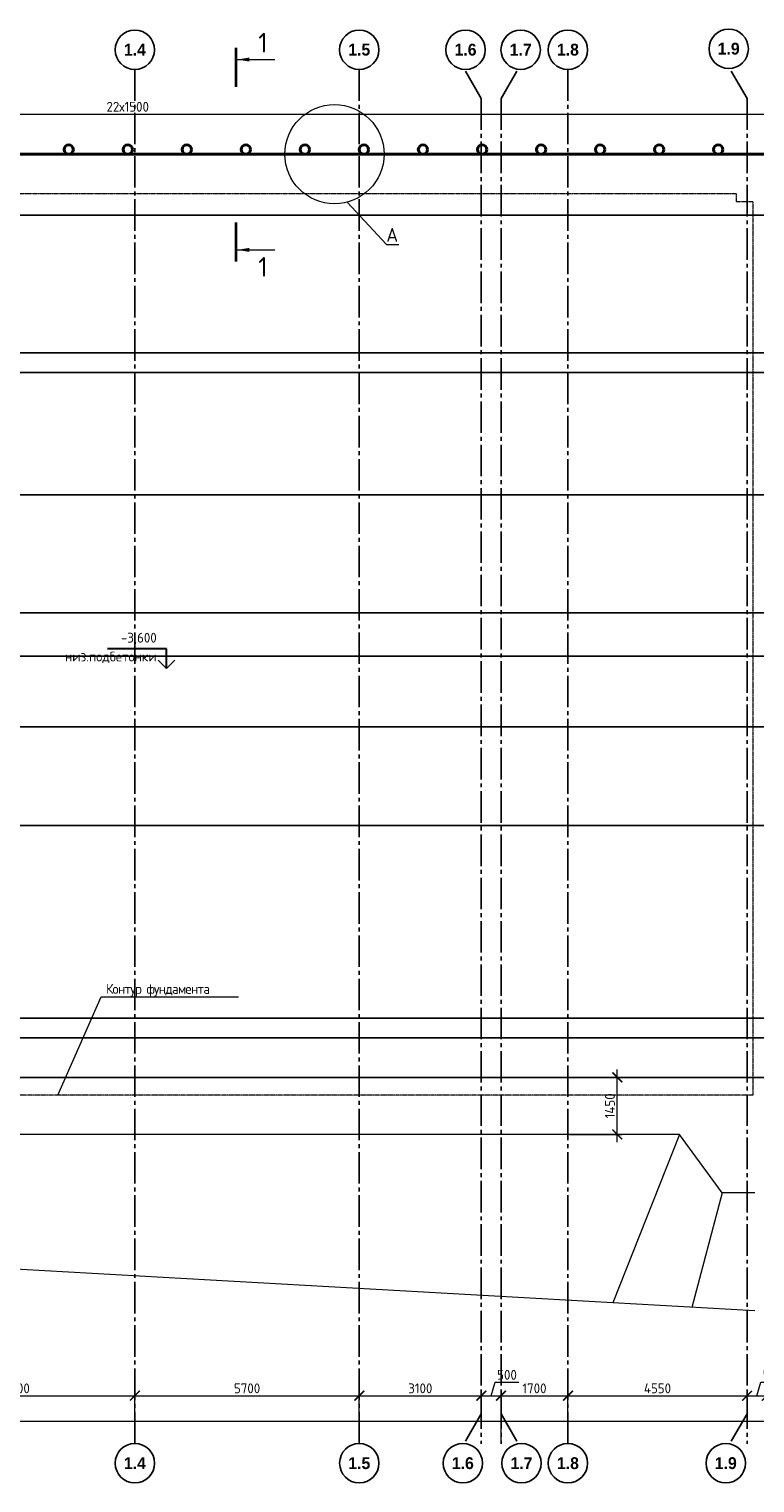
# Model space of a CAD drawing. Header units: millimetres. Extents: x -56135 to 1694203, y -446411 to -23139.
# Tile 25 of 256: x 91797 to 110235, y -214181 to -177250. Entities that reach past the tile are written whole.
import ezdxf
from ezdxf import colors
from ezdxf.entities.mleader import LeaderData, LeaderLine
from ezdxf.math import Vec2, Vec3

# ---------------------------------------------------------------- set-up
doc = ezdxf.new("R2010")
doc.units = ezdxf.units.MM
for name, pattern in [('______5', [1100, 800, -100, 100, -100]), ('DASHED', [7, 5, -2, 0]), ('осевая', [50.8, 31.75, -6.35, 6.35, -6.35])]:
    doc.linetypes.add(name, pattern=pattern)
for name, color, linetype, lineweight in [('0 Фундамент', 5, 'Continuous', 30), ('A-ANNO-NOTE-2', 7, 'Continuous', 18), ('G-ANNO-DIMS', 7, 'Continuous', 9), ('G-ANNO-DIMS-1', 7, 'Continuous', 18), ('Оси', 40, '______5', 18), ('подоснова', 151, 'Continuous', 5), ('РАЗМЕРЫ', 1, 'Continuous', 9), ('Узлы', 7, 'Continuous', 0)]:
    doc.layers.add(name, color=color, linetype=linetype, lineweight=lineweight)
doc.styles.add('Century Gothic', font='GOTHIC.TTF')
doc.styles.add('GOST-2.304_Type-B', font='GOST_Common.ttf')
doc.styles.add('ISOCPEUR', font='GOST_Common.ttf', dxfattribs={"height": 450})
doc.linetypes.add('084-a Откосы неукрепленные', pattern='A,0.9,[11,Russia-GOST_Topo.shx,S=0.1,R=180,X=0,Y=0],1,[12,Russia-GOST_Topo.shx,S=0.1,R=180,X=0,Y=0],0.1', length=2)
doc.dimstyles.new('СПДС', dxfattribs={"dimscale": 100, "dimtxt": 2.5, "dimasz": 2.5, "dimexe": 1.25, "dimexo": 0, "dimtad": 1, "dimdec": 0, "dimtxsty": 'GOST-2.304_Type-B', "dimblk": 'ARCHTICK', "dimcen": 2.5, "dimdle": 2, "dimadec": 0, "dimazin": 2, "dimtfac": 0.75, "dimtdec": 0, "dimtmove": 1, "dimatfit": 3, "dimfxl": 1, "dimtolj": 1, "dimarcsym": 1})

# ---------------------------------------------------------------- blocks, each defined once
blk = doc.blocks.new('NSY101')
at = {"color": 0, "linetype": 'ByBlock', "lineweight": -2}
blk.add_circle((0, 0), 50, dxfattribs=at)
blk = doc.blocks.new('_ArchTick')
at = {"color": 0, "linetype": 'ByBlock', "const_width": 0.15}
blk.add_lwpolyline([(-0.5, -0.5), (0.5, 0.5)], dxfattribs=at)
blk = doc.blocks.new('*D2068')
at = {"color": 0, "lineweight": -2, "transparency": 16777216}
for p, q in [((79035, -212613), (157535, -212613)), ((79235, -213181), (79235, -212488)), ((157335, -213116), (157335, -212488))]:
    blk.add_line(p, q, dxfattribs=at)
at = {"layer": 'DEFPOINTS', "color": 0, "transparency": 16777216}
for p in [(157335, -212613), (79235, -213181), (157335, -213116)]:
    blk.add_point(p, dxfattribs=at)
at = {"color": 0, "lineweight": -2, "transparency": 16777216, "xscale": 250, "yscale": 250, "zscale": 250, "rotation": 180}
blk.add_blockref('_ArchTick', (79235, -212613), dxfattribs=at)
at = {"color": 0, "lineweight": -2, "transparency": 16777216, "xscale": 250, "yscale": 250, "zscale": 250}
blk.add_blockref('_ArchTick', (157335, -212613), dxfattribs=at)
at = {"color": 0, "transparency": 16777216, "insert": (118285, -212426), "char_height": 250, "attachment_point": 5, "style": 'GOST-2.304_Type-B'}
blk.add_mtext('\\A1;78100', dxfattribs=at)
blk = doc.blocks.new('*D2071')
at = {"color": 0, "lineweight": -2, "transparency": 16777216}
for p, q in [((88285, -211965), (94685, -211965)), ((88485, -212613), (88485, -211840)), ((94485, -212613), (94485, -211840))]:
    blk.add_line(p, q, dxfattribs=at)
at = {"layer": 'DEFPOINTS', "color": 0, "transparency": 16777216}
for p in [(94485, -211965), (88485, -212613), (94485, -212613)]:
    blk.add_point(p, dxfattribs=at)
at = {"color": 0, "lineweight": -2, "transparency": 16777216, "xscale": 250, "yscale": 250, "zscale": 250, "rotation": 180}
blk.add_blockref('_ArchTick', (88485, -211965), dxfattribs=at)
at = {"color": 0, "lineweight": -2, "transparency": 16777216, "xscale": 250, "yscale": 250, "zscale": 250}
blk.add_blockref('_ArchTick', (94485, -211965), dxfattribs=at)
at = {"color": 0, "transparency": 16777216, "insert": (91485, -211778), "char_height": 250, "attachment_point": 5, "style": 'GOST-2.304_Type-B'}
blk.add_mtext('\\A1;6000', dxfattribs=at)
blk = doc.blocks.new('*D2072')
at = {"color": 0, "lineweight": -2, "transparency": 16777216}
for p, q in [((94285, -211965), (100385, -211965)), ((94485, -212613), (94485, -211840)), ((100185, -212613), (100185, -211840))]:
    blk.add_line(p, q, dxfattribs=at)
at = {"layer": 'DEFPOINTS', "color": 0, "transparency": 16777216}
for p in [(100185, -211965), (94485, -212613), (100185, -212613)]:
    blk.add_point(p, dxfattribs=at)
at = {"color": 0, "lineweight": -2, "transparency": 16777216, "xscale": 250, "yscale": 250, "zscale": 250, "rotation": 180}
blk.add_blockref('_ArchTick', (94485, -211965), dxfattribs=at)
at = {"color": 0, "lineweight": -2, "transparency": 16777216, "xscale": 250, "yscale": 250, "zscale": 250}
blk.add_blockref('_ArchTick', (100185, -211965), dxfattribs=at)
at = {"color": 0, "transparency": 16777216, "insert": (97335, -211778), "char_height": 250, "attachment_point": 5, "style": 'GOST-2.304_Type-B'}
blk.add_mtext('\\A1;5700', dxfattribs=at)
blk = doc.blocks.new('*D2087')
at = {"color": 0, "lineweight": -2, "transparency": 16777216}
for p, q in [((99985, -211965), (103485, -211965)), ((100185, -212613), (100185, -211840)), ((103285, -212425), (103285, -211840))]:
    blk.add_line(p, q, dxfattribs=at)
at = {"layer": 'DEFPOINTS', "color": 0, "transparency": 16777216}
for p in [(103285, -211965), (100185, -212613), (103285, -212425)]:
    blk.add_point(p, dxfattribs=at)
at = {"color": 0, "lineweight": -2, "transparency": 16777216, "xscale": 250, "yscale": 250, "zscale": 250, "rotation": 180}
blk.add_blockref('_ArchTick', (100185, -211965), dxfattribs=at)
at = {"color": 0, "lineweight": -2, "transparency": 16777216, "xscale": 250, "yscale": 250, "zscale": 250}
blk.add_blockref('_ArchTick', (103285, -211965), dxfattribs=at)
at = {"color": 0, "transparency": 16777216, "insert": (101735, -211778), "char_height": 250, "attachment_point": 5, "style": 'GOST-2.304_Type-B'}
blk.add_mtext('\\A1;3100', dxfattribs=at)
blk = doc.blocks.new('*D2088')
at = {"color": 0, "lineweight": -2, "transparency": 16777216}
for p, q in [((103085, -211965), (103985, -211965)), ((103285, -212425), (103285, -211840)), ((103535, -211965), (103638, -211622)), ((103638, -211622), (104238, -211622)), ((103785, -213191), (103785, -211840))]:
    blk.add_line(p, q, dxfattribs=at)
at = {"layer": 'DEFPOINTS', "color": 0, "transparency": 16777216}
for p in [(103785, -211965), (103285, -212425), (103785, -213191)]:
    blk.add_point(p, dxfattribs=at)
at = {"color": 0, "lineweight": -2, "transparency": 16777216, "xscale": 250, "yscale": 250, "zscale": 250, "rotation": 180}
blk.add_blockref('_ArchTick', (103285, -211965), dxfattribs=at)
at = {"color": 0, "lineweight": -2, "transparency": 16777216, "xscale": 250, "yscale": 250, "zscale": 250}
blk.add_blockref('_ArchTick', (103785, -211965), dxfattribs=at)
at = {"color": 0, "transparency": 16777216, "insert": (103938, -211434), "char_height": 250, "attachment_point": 5, "style": 'GOST-2.304_Type-B'}
blk.add_mtext('\\A1;500', dxfattribs=at)
blk = doc.blocks.new('*D2073')
at = {"color": 0, "lineweight": -2, "transparency": 16777216}
for p, q in [((103585, -211965), (105685, -211965)), ((103785, -212425), (103785, -211840)), ((105485, -212613), (105485, -211840))]:
    blk.add_line(p, q, dxfattribs=at)
at = {"layer": 'DEFPOINTS', "color": 0, "transparency": 16777216}
for p in [(105485, -211965), (103785, -212425), (105485, -212613)]:
    blk.add_point(p, dxfattribs=at)
at = {"color": 0, "lineweight": -2, "transparency": 16777216, "xscale": 250, "yscale": 250, "zscale": 250, "rotation": 180}
blk.add_blockref('_ArchTick', (103785, -211965), dxfattribs=at)
at = {"color": 0, "lineweight": -2, "transparency": 16777216, "xscale": 250, "yscale": 250, "zscale": 250}
blk.add_blockref('_ArchTick', (105485, -211965), dxfattribs=at)
at = {"color": 0, "transparency": 16777216, "insert": (104635, -211778), "char_height": 250, "attachment_point": 5, "style": 'GOST-2.304_Type-B'}
blk.add_mtext('\\A1;1700', dxfattribs=at)
blk = doc.blocks.new('*D2074')
at = {"color": 0, "lineweight": -2, "transparency": 16777216}
for p, q in [((105285, -211965), (110235, -211965)), ((105485, -212613), (105485, -211840)), ((110035, -212425), (110035, -211840))]:
    blk.add_line(p, q, dxfattribs=at)
at = {"layer": 'DEFPOINTS', "color": 0, "transparency": 16777216}
for p in [(110035, -211965), (105485, -212613), (110035, -212425)]:
    blk.add_point(p, dxfattribs=at)
at = {"color": 0, "lineweight": -2, "transparency": 16777216, "xscale": 250, "yscale": 250, "zscale": 250, "rotation": 180}
blk.add_blockref('_ArchTick', (105485, -211965), dxfattribs=at)
at = {"color": 0, "lineweight": -2, "transparency": 16777216, "xscale": 250, "yscale": 250, "zscale": 250}
blk.add_blockref('_ArchTick', (110035, -211965), dxfattribs=at)
at = {"color": 0, "transparency": 16777216, "insert": (107760, -211778), "char_height": 250, "attachment_point": 5, "style": 'GOST-2.304_Type-B'}
blk.add_mtext('\\A1;4550', dxfattribs=at)
blk = doc.blocks.new('*D2075')
at = {"color": 0, "lineweight": -2, "transparency": 16777216}
for p, q in [((109835, -211965), (110735, -211965)), ((110035, -212425), (110035, -211840)), ((110285, -211965), (110388, -211622)), ((110388, -211622), (110988, -211622)), ((110535, -212425), (110535, -211840))]:
    blk.add_line(p, q, dxfattribs=at)
at = {"layer": 'DEFPOINTS', "color": 0, "transparency": 16777216}
for p in [(110535, -211965), (110035, -212425), (110535, -212425)]:
    blk.add_point(p, dxfattribs=at)
at = {"color": 0, "lineweight": -2, "transparency": 16777216, "xscale": 250, "yscale": 250, "zscale": 250, "rotation": 180}
blk.add_blockref('_ArchTick', (110035, -211965), dxfattribs=at)
at = {"color": 0, "lineweight": -2, "transparency": 16777216, "xscale": 250, "yscale": 250, "zscale": 250}
blk.add_blockref('_ArchTick', (110535, -211965), dxfattribs=at)
at = {"color": 0, "transparency": 16777216, "insert": (110688, -211434), "char_height": 250, "attachment_point": 5, "style": 'GOST-2.304_Type-B'}
blk.add_mtext('\\A1;500', dxfattribs=at)
blk = doc.blocks.new('Высотные отметки - Вверх-711287-Разрез 3-3')
at = {"layer": '0 Фундамент'}
for p, q in [((13237, 8150), (14737, 8150)), ((13237, 7650), (13237, 8150))]:
    blk.add_line(p, q, dxfattribs=at)
at = {"layer": 'A-ANNO-NOTE-2'}
for q in [(13025, 7862), (13449, 7862)]:
    blk.add_line((13237, 7650), q, dxfattribs=at)
blk = doc.blocks.new('_None')
blk = doc.blocks.new('*D2097')
at = {"layer": 'DEFPOINTS', "color": 0, "transparency": 16777216}
for p in [(106246, -203878), (106739, -203878), (105526, -205328)]:
    blk.add_point(p, dxfattribs=at)
at = {"layer": 'РАЗМЕРЫ', "color": 0, "lineweight": -2, "transparency": 16777216}
for p, q in [((106739, -205528), (106739, -203678)), ((106246, -203878), (106864, -203878)), ((105526, -205328), (106864, -205328))]:
    blk.add_line(p, q, dxfattribs=at)
at = {"layer": 'РАЗМЕРЫ', "color": 0, "lineweight": -2, "transparency": 16777216, "xscale": 250, "yscale": 250, "zscale": 250}
for p, rotation in [((106739, -203878), 90), ((106739, -205328), 270)]:
    blk.add_blockref('_ArchTick', p, dxfattribs=dict(at, rotation=rotation))
at = {"layer": 'РАЗМЕРЫ', "color": 0, "transparency": 16777216, "insert": (106552, -204603), "char_height": 250, "attachment_point": 5, "rotation": 90, "style": 'GOST-2.304_Type-B'}
blk.add_mtext('\\A1;1450', dxfattribs=at)
blk = doc.blocks.new('*D2122')
at = {"layer": 'DEFPOINTS', "color": 0, "transparency": 16777216}
for p in [(110803, -179412), (77803, -180309), (110803, -180309)]:
    blk.add_point(p, dxfattribs=at)
at = {"layer": 'РАЗМЕРЫ', "color": 0, "lineweight": -2, "transparency": 16777216}
for p, q in [((77603, -179412), (111003, -179412)), ((77803, -180309), (77803, -179287)), ((110803, -180309), (110803, -179287))]:
    blk.add_line(p, q, dxfattribs=at)
at = {"layer": 'РАЗМЕРЫ', "color": 0, "lineweight": -2, "transparency": 16777216, "xscale": 250, "yscale": 250, "zscale": 250, "rotation": 180}
blk.add_blockref('_ArchTick', (77803, -179412), dxfattribs=at)
at = {"layer": 'РАЗМЕРЫ', "color": 0, "lineweight": -2, "transparency": 16777216, "xscale": 250, "yscale": 250, "zscale": 250}
blk.add_blockref('_ArchTick', (110803, -179412), dxfattribs=at)
at = {"layer": 'РАЗМЕРЫ', "color": 0, "transparency": 16777216, "insert": (94303, -179224), "char_height": 250, "attachment_point": 5, "style": 'GOST-2.304_Type-B'}
blk.add_mtext('\\A1;22х1500', dxfattribs=at)
blk = doc.blocks.new('котлован2-3')
at = {"layer": '0 Фундамент', "linetype": 'DASHED', "lineweight": 0}
blk.add_lwpolyline([(78684.8, -181428), (88209.8, -181428), (88209.8, -181428), (90559.8, -181428), (90559.8, -181428), (107409.8, -181428), (107409.8, -181428), (109759.8, -181428), (109759.8, -181628), (110184.8, -181628), (110184.8, -204328), (78684.8, -204328), (78684.8, -181428)], dxfattribs=at)
at = {"layer": 'Оси', "color": 16, "linetype": '______5', "lineweight": 25, "transparency": 33554687}
for p, q in [((94484.9, -178275), (94484.9, -213191.3)), ((100185.1, -178275), (100185.1, -213191.3)), ((103284.9, -179010.1), (102848.7, -178254.7)), ((103284.9, -179010.1), (102848.7, -178254.7)), ((103785.1, -179010.1), (104221.2, -178254.7)), ((103785.1, -179010.1), (104221.2, -178254.7)), ((105485.1, -178275), (105485.1, -213191.3)), ((110034.9, -179010.1), (109598.8, -178254.7)), ((110034.9, -179010.1), (109598.8, -178254.7)), ((103284.9, -179010.1), (103284.9, -213191.3)), ((103785.1, -179010.1), (103785.1, -213191.3)), ((110034.9, -179010.1), (110034.9, -213191.3)), ((103284.9, -212425.1), (102848.7, -213180.6)), ((103785.1, -212425.1), (104221.2, -213180.6)), ((110034.9, -212425.1), (109598.8, -213180.6))]:
    blk.add_line(p, q, dxfattribs=at)
at = {"layer": 'Оси', "color": 16, "linetype": 'осевая', "lineweight": 25, "transparency": 33554687}
for p, q in [((73711, -181978), (162919.9, -181978)), ((73711, -185478), (162919.9, -185478)), ((74288.4, -185978), (162919.9, -185978)), ((73711, -189078), (162919.9, -189078)), ((73711, -192078), (162919.9, -192078)), ((73711, -193178), (162919.9, -193178)), ((73711, -194978), (162919.9, -194978)), ((73711, -197478), (162919.9, -197478)), ((74288.4, -202378), (162919.9, -202378)), ((73711, -202878), (162919.9, -202878)), ((73711, -203878), (162919.9, -203878))]:
    blk.add_line(p, q, dxfattribs=at)
at = {"layer": 'РАЗМЕРЫ', "color": 1}
for p, q in [((90559.8, -180428), (107409.8, -180428)), ((107409.8, -180428), (110759.8, -180428)), ((108322.8, -205328), (77684.8, -205328)), ((109402.8, -206811), (108322.8, -205328)), ((110235.1, -206808), (109402.8, -206811))]:
    blk.add_line(p, q, dxfattribs=at)
at = {"layer": 'РАЗМЕРЫ', "color": 1, "lineweight": 40}
for p, q in [((90559.8, -180428), (107409.8, -180428)), ((107409.8, -180428), (110759.8, -180428))]:
    blk.add_line(p, q, dxfattribs=at)
at = {"layer": 'РАЗМЕРЫ', "color": 1, "linetype": '084-a Откосы неукрепленные', "ltscale": 5}
blk.add_line((110235.1, -209811), (75184.8, -207828), dxfattribs=at)
at = {"layer": 'РАЗМЕРЫ'}
for points in [[(108322.8, -205328), (106622.3, -209606.6)], [(109402.8, -206811), (108636.6, -209720.5)]]:
    blk.add_lwpolyline(points, dxfattribs=at)
blk.add_circle((99553.7, -180428), 1259.5, dxfattribs=at)
at = {"layer": 'РАЗМЕРЫ', "lineweight": 40}
for centre in [(92803.3, -180309.5), (94303.3, -180309.5), (95803.3, -180309.5), (97303.3, -180309.5), (98803.3, -180309.5), (100303.3, -180309.5), (101803.3, -180309.5), (103303.3, -180309.5), (104803.3, -180309.5), (106303.3, -180309.5), (107803.3, -180309.5), (109303.3, -180309.5)]:
    blk.add_circle(centre, 118.5, dxfattribs=at)
at = {"layer": 'Узлы', "color": 1, "linetype": 'Continuous', "lineweight": 0}
for p, q in [((97087.6, -178024.5), (98037.6, -178024.5)), ((97087.6, -182859.6), (98037.6, -182859.6))]:
    blk.add_line(p, q, dxfattribs=at)
at = {"layer": 'Узлы', "color": 1, "linetype": 'Continuous', "lineweight": 0, "const_width": 70}
for points in [[(97052.6, -177724.5), (97052.6, -178724.5)], [(97052.6, -183159.6), (97052.6, -182159.6)]]:
    blk.add_lwpolyline(points, dxfattribs=at)
at = {"layer": 'Узлы', "color": 1, "linetype": 'Continuous', "lineweight": 0}
for points in [[(97087.6, -178024.5), (97388.1, -178074.8), (97388.1, -177974.2)], [(97087.6, -182859.6), (97388.1, -182909.9), (97388.1, -182809.3)]]:
    blk.add_solid(points, dxfattribs=at)
at = {"layer": 'G-ANNO-DIMS', "xscale": -1}
blk.add_blockref('Высотные отметки - Вверх-711287-Разрез 3-3', (108526.5, -201146.8), dxfattribs=at)
at = {"layer": 'Оси', "color": 16, "linetype": 'Continuous', "lineweight": 25, "transparency": 33554687, "xscale": 9.999999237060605, "yscale": 9.999999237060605, "zscale": 9.999999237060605}
for p in [(109568.8, -177750.5), (109568.8, -177750.5), (94484.3, -177775), (94484.3, -177775), (100184.5, -177775), (100184.5, -177775), (102884.3, -177775), (102884.3, -177775), (104284.5, -177775), (104284.5, -177775), (105484.5, -177775), (105484.5, -177775), (94484.9, -213680.6), (100185.1, -213680.6), (102814.9, -213680.6), (104305.1, -213680.6), (105485.1, -213680.6), (109494.9, -213680.6)]:
    blk.add_blockref('NSY101', p, dxfattribs=at)
at = {"layer": 'G-ANNO-DIMS-1', "insert": (95039.8, -192585.4), "char_height": 250, "width": 3982.361, "attachment_point": 3, "line_spacing_factor": 1.149209, "style": 'ISOCPEUR'}
blk.add_mtext('-3,600\\P низ.подбетонки', dxfattribs=at)
at = {"layer": 'Оси', "color": 16, "linetype": 'Continuous', "lineweight": 25, "transparency": 33554687, "char_height": 300, "width": 735, "attachment_point": 5, "style": 'Century Gothic'}
for s, insert in [('\\A1;{\\fCentury Gothic|i0|b1;\\H300.000000;\\W1.000000;\\C16;1.4}\\P', (94484.3, -177775)), ('\\A1;{\\fCentury Gothic|i0|b1;\\H300.000000;\\W1.000000;\\C16;1.4}\\P', (94484.3, -177775)), ('\\A1;{\\fCentury Gothic|i0|b1;\\H300.000000;\\W1.000000;\\C16;1.5}\\P', (100184.5, -177775)), ('\\A1;{\\fCentury Gothic|i0|b1;\\H300.000000;\\W1.000000;\\C16;1.5}\\P', (100184.5, -177775)), ('\\A1;{\\fCentury Gothic|i0|b1;\\H300.000000;\\W1.000000;\\C16;1.6}\\P', (102884.3, -177775)), ('\\A1;{\\fCentury Gothic|i0|b1;\\H300.000000;\\W1.000000;\\C16;1.6}\\P', (102884.3, -177775)), ('\\A1;{\\fCentury Gothic|i0|b1;\\H300.000000;\\W1.000000;\\C16;1.7}\\P', (104284.5, -177775)), ('\\A1;{\\fCentury Gothic|i0|b1;\\H300.000000;\\W1.000000;\\C16;1.7}\\P', (104284.5, -177775)), ('\\A1;{\\fCentury Gothic|i0|b1;\\H300.000000;\\W1.000000;\\C16;1.8}\\P', (105484.5, -177775)), ('\\A1;{\\fCentury Gothic|i0|b1;\\H300.000000;\\W1.000000;\\C16;1.8}\\P', (105484.5, -177775)), ('\\A1;{\\fCentury Gothic|i0|b1;\\H300.000000;\\W1.000000;\\C16;1.9}\\P', (109568.8, -177750.5)), ('\\A1;{\\fCentury Gothic|i0|b1;\\H300.000000;\\W1.000000;\\C16;1.9}\\P', (109568.8, -177750.5)), ('\\A1;{\\fCentury Gothic|i0|b1;\\H300.000000;\\W1.000000;\\C16;1.4}\\P', (94484.9, -213680.6)), ('\\A1;{\\fCentury Gothic|i0|b1;\\H300.000000;\\W1.000000;\\C16;1.5}\\P', (100185.1, -213680.6)), ('\\A1;{\\fCentury Gothic|i0|b1;\\H300.000000;\\W1.000000;\\C16;1.6}\\P', (102814.9, -213680.6)), ('\\A1;{\\fCentury Gothic|i0|b1;\\H300.000000;\\W1.000000;\\C16;1.7}\\P', (104305.1, -213680.6)), ('\\A1;{\\fCentury Gothic|i0|b1;\\H300.000000;\\W1.000000;\\C16;1.8}\\P', (105485.1, -213680.6)), ('\\A1;{\\fCentury Gothic|i0|b1;\\H300.000000;\\W1.000000;\\C16;1.9}\\P', (109494.9, -213680.6))]:
    blk.add_mtext(s, dxfattribs=dict(at, insert=insert))
at = {"layer": 'Узлы', "color": 1, "linetype": 'Continuous', "lineweight": 0, "char_height": 500, "attachment_point": 5, "style": 'GOST-2.304_Type-B'}
for insert in [(97737.6, -177594.5), (97737.6, -183289.6)]:
    blk.add_mtext_dynamic_manual_height_columns('1', width=723.88, gutter_width=25, heights=[0], dxfattribs=dict(at, insert=insert))
for base, p1, p2, picture, middle in [((103785.1, -211965.4), (103284.9, -212425.1), (103785.1, -213191.3), '*D2088', (103700.6, -211434.2)), ((110534.9, -211965.4), (110034.9, -212425.1), (110534.9, -212425.1), '*D2075', (110450.5, -211434.2)), ((94484.9, -211965.4), (88484.9, -212613.2), (94484.9, -212613.2), '*D2071', (91484.9, -211777.9)), ((100185.1, -211965.4), (94484.9, -212613.2), (100185.1, -212613.2), '*D2072', (97335, -211777.9)), ((103284.9, -211965.4), (100185.1, -212613.2), (103284.9, -212425.1), '*D2087', (101735, -211777.9)), ((105485.1, -211965.4), (103785.1, -212425.1), (105485.1, -212613.2), '*D2073', (104635.1, -211777.9)), ((110034.9, -211965.4), (105485.1, -212613.2), (110034.9, -212425.1), '*D2074', (107760, -211777.9)), ((157334.9, -212613.2), (79234.8, -213180.6), (157334.9, -213116.5), '*D2068', (118284.8, -212425.7))]:
    dim = blk.add_linear_dim(base=base, p1=p1, p2=p2, dimstyle='СПДС')
    dim.commit()
    dim.dimension.update_dxf_attribs({"geometry": picture, "text_midpoint": middle})
at = {"layer": 'РАЗМЕРЫ'}
dim = blk.add_linear_dim(base=(110803.3, -179412), p1=(77803.3, -180309.5), p2=(110803.3, -180309.5), text='22х1500', dimstyle='СПДС', dxfattribs=at)
dim.commit()
dim.dimension.update_dxf_attribs({"geometry": '*D2122', "text_midpoint": (94303.3, -179224.5)})
at = {"layer": 'РАЗМЕРЫ', "color": 1}
dim = blk.add_linear_dim(base=(106739, -203878), p1=(105525.6, -205328), p2=(106246, -203878), angle=90, dimstyle='СПДС', dxfattribs=at)
dim.commit()
dim.dimension.update_dxf_attribs({"geometry": '*D2097', "text_midpoint": (106551.5, -204603)})
at = {"layer": 'подоснова', "color": 4, "ltscale": 0.3}
ml = blk.add_multileader_mtext('Standard', dxfattribs=at)
ml.set_content('{\\T0.9;А}', color=4, style='GOST-2.304_Type-B')
ml.set_leader_properties(color=256, linetype='ByLayer', lineweight=15)
ml.set_arrow_properties(name='NONE')
ml.build(insert=Vec2(0, 0))
ml.multileader.update_dxf_attribs({"text_left_attachment_type": 6, "text_right_attachment_type": 6, "dogleg_length": 0.1, "arrow_head_size": 18})
ctx = ml.context
ctx.base_point, ctx.char_height, ctx.arrow_head_size, ctx.landing_gap_size, ctx.plane_origin = Vec3(100873.7, -182723), 350, 18, 20, Vec3(104037.4, -182661.6)
ctx.left_attachment, ctx.right_attachment, ctx.text_align_type = 6, 6, 1
notes = []
notes.append((ctx, [(1, (1, 1, 0), (100873.6, -182723), (1, 0), 0.1, [(0, [(99876.3, -181645.5)], 0, [])])]))
ctx.mtext.insert, ctx.mtext.width, ctx.mtext.alignment, ctx.mtext.flow_direction = Vec3(101005.8, -182303), 4075.871, 2, 5
ml = blk.add_multileader_mtext('Standard', dxfattribs=at)
ml.set_content('{\\T0.9;Контур фундамента }', color=4, style='GOST-2.304_Type-B')
ml.set_leader_properties(color=256, linetype='ByLayer', lineweight=15)
ml.set_arrow_properties(name='NONE')
ml.build(insert=Vec2(0, 0))
ml.multileader.update_dxf_attribs({"text_left_attachment_type": 6, "text_right_attachment_type": 6, "dogleg_length": 0.1, "arrow_head_size": 18})
ctx = ml.context
ctx.base_point, ctx.char_height, ctx.arrow_head_size, ctx.landing_gap_size, ctx.plane_origin = Vec3(93627.3, -201832.1), 250, 18, 20, Vec3(98381.8, -201096.8)
ctx.left_attachment, ctx.right_attachment, ctx.text_align_type = 6, 6, 1
notes.append((ctx, [(1, (1, 1, 0), (93627.2, -201832.1), (1, 0), 0.1, [(0, [(92527.1, -204328)], 0, [])])]))
ctx.mtext.insert, ctx.mtext.width, ctx.mtext.alignment, ctx.mtext.flow_direction = Vec3(95064.5, -201507.1), 4075.871, 2, 5
for ctx, leaders in notes:
    for number, flags, end, landing, length, lines in leaders:
        leader = LeaderData()
        leader.index, (leader.has_last_leader_line, leader.has_dogleg_vector, leader.attachment_direction) = number, flags
        leader.last_leader_point, leader.dogleg_vector, leader.dogleg_length = Vec3(end), Vec3(landing), length
        for number, points, colour, breaks in lines:
            line = LeaderLine()
            line.index, line.vertices, line.color, line.breaks = number, Vec3.list(points), colors.encode_raw_color(colour), breaks
            leader.lines.append(line)
        ctx.leaders.append(leader)

msp = doc.modelspace()

# ---------------------------------------------------------------- block references
at = {"layer": 'РАЗМЕРЫ'}
msp.add_blockref('котлован2-3', (0, 0), dxfattribs=at)

doc.saveas('drawing.dxf')
